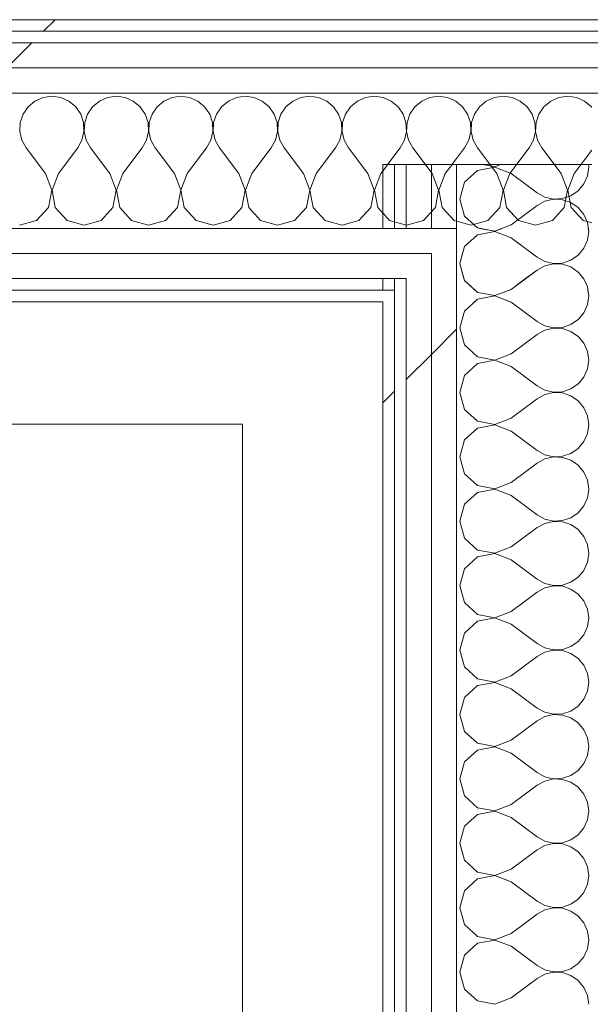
# Model space of a CAD drawing. Header units: millimetres. Extents: x -28277 to 305935, y -19284 to 4746.
# Tile 186 of 256: x 171815 to 172110, y 1600 to 2110. Entities that reach past the tile are written whole.
import ezdxf
from ezdxf.enums import TextEntityAlignment as Align

# ---------------------------------------------------------------- set-up
doc = ezdxf.new("R2010")
doc.units = ezdxf.units.MM
doc.header["$MEASUREMENT"] = 0
doc.linetypes.add('Wipeout_Contour', pattern=[1000, 0, -1000])
doc.layers.add('Nuevo_08_E_Envans secs', color=7, linetype='Continuous')
doc.layers.add('Nuevo_08_E_Envans secs_Pluma_Nº__1', color=7, linetype='Continuous', lineweight=5)
doc.layers.add('Nuevo_09_EI_Mobiliari cuines_Pluma_Nº__1', color=7, linetype='Continuous', lineweight=5)
for name, color, linetype, lineweight, true_color in [('Nuevo_08_E_Envans secs_Pluma_Nº__102', 7, 'Continuous', 5, 0xcccccc), ('Nuevo_08_E_Envans secs_Pluma_Nº__171', 171, 'Continuous', 13, 0xaaaaff), ('Nuevo_08_E_Envans secs_Pluma_Nº__177', 7, 'Continuous', 15, 0xf7e046)]:
    doc.layers.add(name, color=color, linetype=linetype, lineweight=lineweight, true_color=true_color)
doc.styles.add('Estilo_Generado_1', font='arial.ttf')
pattern_1 = [(45, (184431.64, 0), (-367.696, 367.696), [390, -130]), (45, (184431.64, 367.7), (-367.696, 367.696), [390, -130])]

# ---------------------------------------------------------------- blocks, each defined once
blk = doc.blocks.new('*X484', base_point=(184431.64, 0))
at = {"layer": 'Nuevo_08_E_Envans secs_Pluma_Nº__102', "color": 254, "linetype": 'Continuous', "lineweight": 5, "true_color": 0xcccccc}
for p, q in [((172050.45, 1969.55), (172051.69, 1968.43)), ((172051.69, 1968.43), (172060.64, 1966.73)), ((172060.64, 1966.73), (172067.98, 1969.55)), ((172109.14, 1966.67), (172108.74, 1969.55)), ((172051.69, 1964.91), (172050.21, 1963.55)), ((172060.64, 1966.6), (172051.69, 1964.91)), ((172068.56, 1963.55), (172060.64, 1966.6)), ((172108.71, 1963.55), (172109.14, 1966.67))]:
    blk.add_line(p, q, dxfattribs=at)
blk = doc.blocks.new('*X485', base_point=(184431.64, 0))
at = {"layer": 'Nuevo_08_E_Envans secs_Pluma_Nº__102', "color": 254, "linetype": 'Continuous', "lineweight": 5, "true_color": 0xcccccc}
for p, q in [((172044.68, 1975.55), (172044.96, 1974.57)), ((172044.96, 1974.57), (172050.45, 1969.55)), ((172069.14, 1970), (172076.55, 1975.55)), ((172106.65, 1975.43), (172106.55, 1975.55)), ((172108.51, 1971.22), (172106.65, 1975.43)), ((172067.98, 1969.55), (172069.14, 1970)), ((172108.74, 1969.55), (172108.51, 1971.22))]:
    blk.add_line(p, q, dxfattribs=at)
blk = doc.blocks.new('*X486', base_point=(184431.64, 0))
at = {"layer": 'Nuevo_08_E_Envans secs_Pluma_Nº__102', "color": 254, "linetype": 'Continuous', "lineweight": 5, "true_color": 0xcccccc}
for p, q in [((172043.96, 1988.55), (172042.47, 1983.33)), ((172079.96, 1988.55), (172082.47, 1986.67)), ((172099.93, 1985.09), (172103.72, 1987.7)), ((172103.72, 1987.7), (172104.43, 1988.55)), ((172042.47, 1983.33), (172044.68, 1975.55)), ((172082.47, 1986.67), (172086.5, 1984.44)), ((172086.5, 1982.23), (172082.47, 1980)), ((172086.5, 1984.44), (172090.98, 1983.4)), ((172090.98, 1983.27), (172086.5, 1982.23)), ((172090.98, 1983.4), (172095.57, 1983.62)), ((172095.57, 1983.04), (172090.98, 1983.27)), ((172095.57, 1983.62), (172099.93, 1985.09)), ((172099.93, 1981.57), (172095.57, 1983.04)), ((172076.55, 1975.55), (172082.47, 1980)), ((172103.72, 1978.97), (172099.93, 1981.57)), ((172106.55, 1975.55), (172103.72, 1978.97))]:
    blk.add_line(p, q, dxfattribs=at)
blk = doc.blocks.new('*X487', base_point=(184431.64, 0))
at = {"layer": 'Nuevo_08_E_Envans secs_Pluma_Nº__102', "color": 254, "linetype": 'Continuous', "lineweight": 5, "true_color": 0xcccccc}
for p, q in [((172051.69, 1998.24), (172044.96, 1992.1)), ((172060.64, 1999.93), (172051.69, 1998.24)), ((172052.77, 2001.55), (172060.64, 2000.07)), ((172060.64, 2000.07), (172064.51, 2001.55)), ((172069.14, 1996.67), (172060.64, 1999.93)), ((172108.51, 1995.45), (172109.14, 2000)), ((172109.14, 2000), (172108.92, 2001.55)), ((172069.14, 1996.67), (172079.96, 1988.55)), ((172106.65, 1991.24), (172108.51, 1995.45)), ((172044.96, 1992.1), (172043.96, 1988.55)), ((172104.43, 1988.55), (172106.65, 1991.24))]:
    blk.add_line(p, q, dxfattribs=at)
blk = doc.blocks.new('*X488', base_point=(184431.64, 0))
at = {"layer": 'Nuevo_08_E_Envans secs_Pluma_Nº__102', "color": 254, "linetype": 'Continuous', "lineweight": 5, "true_color": 0xcccccc}
for p, q in [((172060.64, 2033.27), (172051.69, 2031.57)), ((172054.53, 2034.55), (172060.64, 2033.4)), ((172060.64, 2033.4), (172063.64, 2034.55)), ((172069.14, 2030), (172060.64, 2033.27)), ((172108.51, 2028.78), (172109.14, 2033.33)), ((172109.14, 2033.33), (172108.97, 2034.55)), ((172051.69, 2031.57), (172044.96, 2025.43)), ((172069.14, 2030), (172082.47, 2020)), ((172106.65, 2024.57), (172108.51, 2028.78)), ((172044.96, 2025.43), (172042.47, 2016.67)), ((172103.72, 2021.03), (172106.65, 2024.57)), ((172082.47, 2020), (172086.5, 2017.77)), ((172095.57, 2016.96), (172099.93, 2018.43)), ((172099.93, 2018.43), (172103.72, 2021.03)), ((172042.47, 2016.67), (172044.96, 2007.9)), ((172069.14, 2003.33), (172082.47, 2013.33)), ((172086.5, 2015.56), (172082.47, 2013.33)), ((172086.5, 2017.77), (172090.98, 2016.73)), ((172090.98, 2016.6), (172086.5, 2015.56)), ((172090.98, 2016.73), (172095.57, 2016.96)), ((172095.57, 2016.38), (172090.98, 2016.6)), ((172099.93, 2014.91), (172095.57, 2016.38)), ((172103.72, 2012.3), (172099.93, 2014.91)), ((172044.96, 2007.9), (172051.69, 2001.76)), ((172106.65, 2008.76), (172103.72, 2012.3)), ((172108.51, 2004.55), (172106.65, 2008.76)), ((172060.64, 2000.07), (172069.14, 2003.33)), ((172109.14, 2000), (172108.51, 2004.55)), ((172051.69, 1998.24), (172044.96, 1992.1)), ((172051.69, 2001.76), (172060.64, 2000.07)), ((172060.64, 1999.93), (172051.69, 1998.24)), ((172069.14, 1996.67), (172060.64, 1999.93)), ((172108.51, 1995.45), (172109.14, 2000)), ((172069.14, 1996.67), (172082.47, 1986.67)), ((172106.65, 1991.24), (172108.51, 1995.45)), ((172044.96, 1992.1), (172042.47, 1983.33)), ((172099.93, 1985.09), (172103.72, 1987.7)), ((172103.72, 1987.7), (172106.65, 1991.24)), ((172042.47, 1983.33), (172044.96, 1974.57)), ((172082.47, 1986.67), (172086.5, 1984.44)), ((172086.5, 1982.23), (172082.47, 1980)), ((172086.5, 1984.44), (172090.98, 1983.4)), ((172090.98, 1983.27), (172086.5, 1982.23)), ((172090.98, 1983.4), (172095.57, 1983.62)), ((172095.57, 1983.04), (172090.98, 1983.27)), ((172095.57, 1983.62), (172099.93, 1985.09)), ((172099.93, 1981.57), (172095.57, 1983.04)), ((172069.14, 1970), (172082.47, 1980)), ((172103.72, 1978.97), (172099.93, 1981.57)), ((172106.65, 1975.43), (172103.72, 1978.97)), ((172044.96, 1974.57), (172051.69, 1968.43)), ((172108.51, 1971.22), (172106.65, 1975.43)), ((172051.69, 1968.43), (172060.64, 1966.73)), ((172060.64, 1966.73), (172069.14, 1970)), ((172109.14, 1966.67), (172108.51, 1971.22)), ((172051.69, 1964.91), (172044.96, 1958.76)), ((172060.64, 1966.6), (172051.69, 1964.91)), ((172069.14, 1963.33), (172060.64, 1966.6)), ((172069.14, 1963.33), (172082.47, 1953.33)), ((172106.65, 1957.9), (172108.51, 1962.11)), ((172108.51, 1962.11), (172109.14, 1966.67)), ((172044.96, 1958.76), (172042.47, 1950)), ((172103.72, 1954.36), (172106.65, 1957.9)), ((172082.47, 1953.33), (172086.5, 1951.11)), ((172095.57, 1950.29), (172099.93, 1951.76)), ((172099.93, 1951.76), (172103.72, 1954.36)), ((172042.47, 1950), (172044.96, 1941.24)), ((172069.14, 1936.67), (172082.47, 1946.67)), ((172086.5, 1948.89), (172082.47, 1946.67)), ((172086.5, 1951.11), (172090.98, 1950.07)), ((172090.98, 1949.93), (172086.5, 1948.89)), ((172090.98, 1950.07), (172095.57, 1950.29)), ((172095.57, 1949.71), (172090.98, 1949.93)), ((172099.93, 1948.24), (172095.57, 1949.71)), ((172103.72, 1945.64), (172099.93, 1948.24)), ((172106.65, 1942.1), (172103.72, 1945.64)), ((172108.51, 1937.89), (172106.65, 1942.1)), ((172044.96, 1941.24), (172051.69, 1935.09)), ((172060.64, 1933.4), (172069.14, 1936.67)), ((172109.14, 1933.33), (172108.51, 1937.89)), ((172051.69, 1931.57), (172044.96, 1925.43)), ((172051.69, 1935.09), (172060.64, 1933.4)), ((172060.64, 1933.27), (172051.69, 1931.57)), ((172069.14, 1930), (172060.64, 1933.27)), ((172108.51, 1928.78), (172109.14, 1933.33)), ((172069.14, 1930), (172082.47, 1920)), ((172106.65, 1924.57), (172108.51, 1928.78)), ((172044.96, 1925.43), (172042.47, 1916.67)), ((172099.93, 1918.43), (172103.72, 1921.03)), ((172103.72, 1921.03), (172106.65, 1924.57)), ((172042.47, 1916.67), (172044.96, 1907.9)), ((172082.47, 1920), (172086.5, 1917.77)), ((172086.5, 1917.77), (172090.98, 1916.73)), ((172090.98, 1916.6), (172086.5, 1915.56)), ((172090.98, 1916.73), (172095.57, 1916.96)), ((172095.57, 1916.38), (172090.98, 1916.6)), ((172095.57, 1916.96), (172099.93, 1918.43)), ((172099.93, 1914.91), (172095.57, 1916.38)), ((172069.14, 1903.33), (172082.47, 1913.33)), ((172086.5, 1915.56), (172082.47, 1913.33)), ((172103.72, 1912.3), (172099.93, 1914.91)), ((172106.65, 1908.76), (172103.72, 1912.3)), ((172044.96, 1907.9), (172051.69, 1901.76)), ((172108.51, 1904.55), (172106.65, 1908.76)), ((172051.69, 1901.76), (172060.64, 1900.07)), ((172060.64, 1900.07), (172069.14, 1903.33)), ((172109.14, 1900), (172108.51, 1904.55)), ((172051.69, 1898.24), (172044.96, 1892.1)), ((172060.64, 1899.93), (172051.69, 1898.24)), ((172069.14, 1896.67), (172060.64, 1899.93)), ((172069.14, 1896.67), (172082.47, 1886.67)), ((172108.51, 1895.45), (172109.14, 1900)), ((172044.96, 1892.1), (172042.47, 1883.33)), ((172103.72, 1887.7), (172106.65, 1891.24)), ((172106.65, 1891.24), (172108.51, 1895.45)), ((172082.47, 1886.67), (172086.5, 1884.44)), ((172099.93, 1885.09), (172103.72, 1887.7)), ((172042.47, 1883.33), (172044.96, 1874.57)), ((172086.5, 1882.23), (172082.47, 1880)), ((172086.5, 1884.44), (172090.98, 1883.4)), ((172090.98, 1883.27), (172086.5, 1882.23)), ((172090.98, 1883.4), (172095.57, 1883.62)), ((172095.57, 1883.04), (172090.98, 1883.27)), ((172095.57, 1883.62), (172099.93, 1885.09)), ((172099.93, 1881.57), (172095.57, 1883.04)), ((172103.72, 1878.97), (172099.93, 1881.57)), ((172069.14, 1870), (172082.47, 1880)), ((172106.65, 1875.43), (172103.72, 1878.97)), ((172108.51, 1871.22), (172106.65, 1875.43)), ((172044.96, 1874.57), (172051.69, 1868.43)), ((172109.14, 1866.67), (172108.51, 1871.22)), ((172051.69, 1868.43), (172060.64, 1866.73)), ((172060.64, 1866.6), (172051.69, 1864.91)), ((172060.64, 1866.73), (172069.14, 1870)), ((172069.14, 1863.33), (172060.64, 1866.6)), ((172108.51, 1862.11), (172109.14, 1866.67)), ((172051.69, 1864.91), (172044.96, 1858.76)), ((172069.14, 1863.33), (172082.47, 1853.33)), ((172106.65, 1857.9), (172108.51, 1862.11)), ((172044.96, 1858.76), (172042.47, 1850)), ((172103.72, 1854.36), (172106.65, 1857.9)), ((172042.47, 1850), (172044.96, 1841.24)), ((172082.47, 1853.33), (172086.5, 1851.11)), ((172086.5, 1851.11), (172090.98, 1850.07)), ((172090.98, 1849.93), (172086.5, 1848.89)), ((172090.98, 1850.07), (172095.57, 1850.29)), ((172095.57, 1849.71), (172090.98, 1849.93)), ((172095.57, 1850.29), (172099.93, 1851.76)), ((172099.93, 1848.24), (172095.57, 1849.71)), ((172099.93, 1851.76), (172103.72, 1854.36)), ((172069.14, 1836.67), (172082.47, 1846.67)), ((172086.5, 1848.89), (172082.47, 1846.67)), ((172103.72, 1845.64), (172099.93, 1848.24)), ((172106.65, 1842.1), (172103.72, 1845.64)), ((172044.96, 1841.24), (172051.69, 1835.09)), ((172108.51, 1837.89), (172106.65, 1842.1)), ((172051.69, 1835.09), (172060.64, 1833.4)), ((172060.64, 1833.4), (172069.14, 1836.67)), ((172109.14, 1833.33), (172108.51, 1837.89)), ((172051.69, 1831.57), (172044.96, 1825.43)), ((172060.64, 1833.27), (172051.69, 1831.57)), ((172069.14, 1830), (172060.64, 1833.27)), ((172069.14, 1830), (172082.47, 1820)), ((172108.51, 1828.78), (172109.14, 1833.33)), ((172044.96, 1825.43), (172042.47, 1816.67)), ((172103.72, 1821.03), (172106.65, 1824.57)), ((172106.65, 1824.57), (172108.51, 1828.78)), ((172082.47, 1820), (172086.5, 1817.77)), ((172099.93, 1818.43), (172103.72, 1821.03)), ((172042.47, 1816.67), (172044.96, 1807.9)), ((172086.5, 1815.56), (172082.47, 1813.33)), ((172086.5, 1817.77), (172090.98, 1816.73)), ((172090.98, 1816.6), (172086.5, 1815.56)), ((172090.98, 1816.73), (172095.57, 1816.96)), ((172095.57, 1816.38), (172090.98, 1816.6)), ((172095.57, 1816.96), (172099.93, 1818.43)), ((172099.93, 1814.91), (172095.57, 1816.38)), ((172103.72, 1812.3), (172099.93, 1814.91)), ((172069.14, 1803.33), (172082.47, 1813.33)), ((172106.65, 1808.76), (172103.72, 1812.3)), ((172044.96, 1807.9), (172051.69, 1801.76)), ((172108.51, 1804.55), (172106.65, 1808.76)), ((172109.14, 1800), (172108.51, 1804.55)), ((172051.69, 1801.76), (172060.64, 1800.07)), ((172060.64, 1799.93), (172051.69, 1798.24)), ((172060.64, 1800.07), (172069.14, 1803.33)), ((172069.14, 1796.67), (172060.64, 1799.93)), ((172108.51, 1795.45), (172109.14, 1800)), ((172051.69, 1798.24), (172044.96, 1792.1)), ((172069.14, 1796.67), (172082.47, 1786.67)), ((172106.65, 1791.24), (172108.51, 1795.45)), ((172044.96, 1792.1), (172042.47, 1783.33)), ((172103.72, 1787.7), (172106.65, 1791.24)), ((172082.47, 1786.67), (172086.5, 1784.44)), ((172086.5, 1784.44), (172090.98, 1783.4)), ((172090.98, 1783.4), (172095.57, 1783.62)), ((172095.57, 1783.62), (172099.93, 1785.09)), ((172099.93, 1785.09), (172103.72, 1787.7)), ((172042.47, 1783.33), (172044.96, 1774.57)), ((172069.14, 1770), (172082.47, 1780)), ((172086.5, 1782.23), (172082.47, 1780)), ((172090.98, 1783.27), (172086.5, 1782.23)), ((172095.57, 1783.04), (172090.98, 1783.27)), ((172099.93, 1781.57), (172095.57, 1783.04)), ((172103.72, 1778.97), (172099.93, 1781.57)), ((172106.65, 1775.43), (172103.72, 1778.97)), ((172044.96, 1774.57), (172051.69, 1768.43)), ((172108.51, 1771.22), (172106.65, 1775.43)), ((172051.69, 1768.43), (172060.64, 1766.73)), ((172060.64, 1766.73), (172069.14, 1770)), ((172109.14, 1766.67), (172108.51, 1771.22)), ((172051.69, 1764.91), (172044.96, 1758.76)), ((172060.64, 1766.6), (172051.69, 1764.91)), ((172069.14, 1763.33), (172060.64, 1766.6)), ((172069.14, 1763.33), (172082.47, 1753.33)), ((172108.51, 1762.11), (172109.14, 1766.67)), ((172044.96, 1758.76), (172042.47, 1750)), ((172106.65, 1757.9), (172108.51, 1762.11)), ((172082.47, 1753.33), (172086.5, 1751.11)), ((172099.93, 1751.76), (172103.72, 1754.36)), ((172103.72, 1754.36), (172106.65, 1757.9)), ((172042.47, 1750), (172044.96, 1741.24)), ((172086.5, 1748.89), (172082.47, 1746.67)), ((172086.5, 1751.11), (172090.98, 1750.07)), ((172090.98, 1749.93), (172086.5, 1748.89)), ((172090.98, 1750.07), (172095.57, 1750.29)), ((172095.57, 1749.71), (172090.98, 1749.93)), ((172095.57, 1750.29), (172099.93, 1751.76)), ((172099.93, 1748.24), (172095.57, 1749.71)), ((172103.72, 1745.64), (172099.93, 1748.24)), ((172069.14, 1736.67), (172082.47, 1746.67)), ((172106.65, 1742.1), (172103.72, 1745.64)), ((172044.96, 1741.24), (172051.69, 1735.09)), ((172108.51, 1737.89), (172106.65, 1742.1)), ((172109.14, 1733.33), (172108.51, 1737.89)), ((172051.69, 1735.09), (172060.64, 1733.4)), ((172060.64, 1733.27), (172051.69, 1731.57)), ((172060.64, 1733.4), (172069.14, 1736.67)), ((172069.14, 1730), (172060.64, 1733.27)), ((172108.51, 1728.78), (172109.14, 1733.33)), ((172051.69, 1731.57), (172044.96, 1725.43)), ((172069.14, 1730), (172082.47, 1720)), ((172106.65, 1724.57), (172108.51, 1728.78)), ((172044.96, 1725.43), (172042.47, 1716.67)), ((172103.72, 1721.03), (172106.65, 1724.57)), ((172082.47, 1720), (172086.5, 1717.77)), ((172086.5, 1717.77), (172090.98, 1716.73)), ((172095.57, 1716.96), (172099.93, 1718.43)), ((172099.93, 1718.43), (172103.72, 1721.03)), ((172042.47, 1716.67), (172044.96, 1707.9)), ((172069.14, 1703.33), (172082.47, 1713.33)), ((172086.5, 1715.56), (172082.47, 1713.33)), ((172090.98, 1716.6), (172086.5, 1715.56)), ((172090.98, 1716.73), (172095.57, 1716.96)), ((172095.57, 1716.38), (172090.98, 1716.6)), ((172099.93, 1714.91), (172095.57, 1716.38)), ((172103.72, 1712.3), (172099.93, 1714.91)), ((172106.65, 1708.76), (172103.72, 1712.3)), ((172044.96, 1707.9), (172051.69, 1701.76)), ((172108.51, 1704.55), (172106.65, 1708.76)), ((172060.64, 1700.07), (172069.14, 1703.33)), ((172109.14, 1700), (172108.51, 1704.55)), ((172051.69, 1698.24), (172044.96, 1692.1)), ((172051.69, 1701.76), (172060.64, 1700.07)), ((172060.64, 1699.93), (172051.69, 1698.24)), ((172069.14, 1696.67), (172060.64, 1699.93)), ((172108.51, 1695.45), (172109.14, 1700)), ((172044.96, 1692.1), (172042.47, 1683.33)), ((172069.14, 1696.67), (172082.47, 1686.67)), ((172106.65, 1691.24), (172108.51, 1695.45)), ((172082.47, 1686.67), (172086.5, 1684.44)), ((172099.93, 1685.09), (172103.72, 1687.7)), ((172103.72, 1687.7), (172106.65, 1691.24)), ((172042.47, 1683.33), (172044.96, 1674.57)), ((172086.5, 1682.23), (172082.47, 1680)), ((172086.5, 1684.44), (172090.98, 1683.4)), ((172090.98, 1683.27), (172086.5, 1682.23)), ((172090.98, 1683.4), (172095.57, 1683.62)), ((172095.57, 1683.04), (172090.98, 1683.27)), ((172095.57, 1683.62), (172099.93, 1685.09)), ((172099.93, 1681.57), (172095.57, 1683.04)), ((172103.72, 1678.97), (172099.93, 1681.57)), ((172069.14, 1670), (172082.47, 1680)), ((172106.65, 1675.43), (172103.72, 1678.97)), ((172044.96, 1674.57), (172051.69, 1668.43)), ((172108.51, 1671.22), (172106.65, 1675.43)), ((172051.69, 1668.43), (172060.64, 1666.73)), ((172060.64, 1666.6), (172051.69, 1664.91)), ((172060.64, 1666.73), (172069.14, 1670)), ((172069.14, 1663.33), (172060.64, 1666.6)), ((172109.14, 1666.67), (172108.51, 1671.22)), ((172108.51, 1662.11), (172109.14, 1666.67)), ((172051.69, 1664.91), (172044.96, 1658.76)), ((172069.14, 1663.33), (172082.47, 1653.33)), ((172106.65, 1657.9), (172108.51, 1662.11)), ((172044.96, 1658.76), (172042.47, 1650)), ((172103.72, 1654.36), (172106.65, 1657.9)), ((172082.47, 1653.33), (172086.5, 1651.11)), ((172086.5, 1651.11), (172090.98, 1650.07)), ((172095.57, 1650.29), (172099.93, 1651.76)), ((172099.93, 1651.76), (172103.72, 1654.36)), ((172042.47, 1650), (172044.96, 1641.24)), ((172069.14, 1636.67), (172082.47, 1646.67)), ((172086.5, 1648.89), (172082.47, 1646.67)), ((172090.98, 1649.93), (172086.5, 1648.89)), ((172090.98, 1650.07), (172095.57, 1650.29)), ((172095.57, 1649.71), (172090.98, 1649.93)), ((172099.93, 1648.24), (172095.57, 1649.71)), ((172103.72, 1645.64), (172099.93, 1648.24)), ((172044.96, 1641.24), (172051.69, 1635.09)), ((172106.65, 1642.1), (172103.72, 1645.64)), ((172108.51, 1637.89), (172106.65, 1642.1)), ((172060.64, 1633.4), (172069.14, 1636.67)), ((172109.14, 1633.33), (172108.51, 1637.89)), ((172051.69, 1631.57), (172044.96, 1625.43)), ((172051.69, 1635.09), (172060.64, 1633.4)), ((172060.64, 1633.27), (172051.69, 1631.57)), ((172069.14, 1630), (172060.64, 1633.27)), ((172108.51, 1628.78), (172109.14, 1633.33)), ((172069.14, 1630), (172082.47, 1620)), ((172106.65, 1624.57), (172108.51, 1628.78)), ((172044.96, 1625.43), (172042.47, 1616.67)), ((172099.93, 1618.43), (172103.72, 1621.03)), ((172103.72, 1621.03), (172106.65, 1624.57)), ((172042.47, 1616.67), (172044.96, 1607.9)), ((172082.47, 1620), (172086.5, 1617.77)), ((172086.5, 1615.56), (172082.47, 1613.33)), ((172086.5, 1617.77), (172090.98, 1616.73)), ((172090.98, 1616.6), (172086.5, 1615.56)), ((172090.98, 1616.73), (172095.57, 1616.96)), ((172095.57, 1616.38), (172090.98, 1616.6)), ((172095.57, 1616.96), (172099.93, 1618.43)), ((172099.93, 1614.91), (172095.57, 1616.38)), ((172069.14, 1603.33), (172082.47, 1613.33)), ((172103.72, 1612.3), (172099.93, 1614.91)), ((172106.65, 1608.76), (172103.72, 1612.3)), ((172044.96, 1607.9), (172051.69, 1601.76)), ((172108.51, 1604.55), (172106.65, 1608.76)), ((172051.69, 1601.76), (172060.64, 1600.07)), ((172060.64, 1600.07), (172069.14, 1603.33)), ((172109.14, 1600), (172108.51, 1604.55))]:
    blk.add_line(p, q, dxfattribs=at)
blk = doc.blocks.new('Muro_143_7', base_point=(172002.81, -1061.81))
at = {"layer": 'Nuevo_08_E_Envans secs', "color": 7, "lineweight": 20}
for name in ['*X487', '*X485', '*X484']:
    blk.add_blockref(name, (184431.64, 0), dxfattribs=at)
at = {"color": 254, "linetype": 'Wipeout_Contour', "lineweight": 0, "ltscale": 688053.07258}
blk.add_wipeout([(172002.81, 2034.55), (172002.81, -996.81), (172008.81, -996.81), (172008.81, 2034.55)], dxfattribs=at).dxf.layer = 'Nuevo_08_E_Envans secs'
at = {"color": 254, "linetype": 'Wipeout_Contour', "lineweight": 0, "ltscale": 688130.193421}
blk.add_wipeout([(172027.81, 1969.55), (172014.81, 1969.55), (172014.81, 1963.55), (172027.81, 1963.55)], dxfattribs=at).dxf.layer = 'Nuevo_08_E_Envans secs'
at = {"layer": 'Nuevo_08_E_Envans secs_Pluma_Nº__171', "linetype": 'Continuous', "lineweight": 13, "true_color": 0xaaaaff}
h = blk.add_hatch(dxfattribs=at)
h.set_pattern_fill('Panellat_HPL_0007', color=161, style=0, pattern_type=2)
h.set_pattern_definition(pattern_1)
h.paths.add_polyline_path([(172002.81, 2034.55), (172002.81, -996.81), (172008.81, -996.81), (172008.81, 2034.55)])
at = {"layer": 'Nuevo_08_E_Envans secs_Pluma_Nº__177', "linetype": 'Continuous', "lineweight": 15, "true_color": 0xf7e046}
h = blk.add_hatch(dxfattribs=at)
h.set_pattern_fill('Panellat_HPL_0007', color=53, style=0, pattern_type=2)
h.set_pattern_definition(pattern_1)
h.paths.add_polyline_path([(172027.81, 1969.55), (172014.81, 1969.55), (172014.81, 1963.55), (172027.81, 1963.55)])
at = {"layer": 'Nuevo_08_E_Envans secs_Pluma_Nº__1', "color": 7, "linetype": 'Continuous', "lineweight": 5}
for p, q in [((172008.81, 2034.55), (172008.81, -996.81)), ((172008.81, 1969.55), (172008.81, 1963.55))]:
    blk.add_line(p, q, dxfattribs=at)
at = {"layer": 'Nuevo_08_E_Envans secs_Pluma_Nº__1', "color": 7, "linetype": 'Continuous', "lineweight": 5, "flags": 128}
for points in [[(172002.81, 2034.55), (172008.81, 2034.55)], [(172002.81, 2034.55), (172002.81, -996.81)]]:
    blk.add_lwpolyline(points, dxfattribs=at)
at = {"color": 254, "linetype": 'Wipeout_Contour', "lineweight": 0, "ltscale": 688182.190024}
blk.add_wipeout([(172040.81, 1969.55), (172027.81, 1969.55), (172027.81, 1963.55), (172040.81, 1963.55)], dxfattribs=at).dxf.layer = 'Nuevo_08_E_Envans secs'
at = {"layer": 'Nuevo_08_E_Envans secs_Pluma_Nº__177', "linetype": 'Continuous', "lineweight": 15, "true_color": 0xf7e046}
h = blk.add_hatch(dxfattribs=at)
h.set_pattern_fill('Panellat_HPL_0007', color=53, style=0, pattern_type=2)
h.set_pattern_definition(pattern_1)
h.paths.add_polyline_path([(172040.81, 1969.55), (172027.81, 1969.55), (172027.81, 1963.55), (172040.81, 1963.55)])
at = {"color": 254, "linetype": 'Wipeout_Contour', "lineweight": 0, "ltscale": 688130.468191}
blk.add_wipeout([(172027.81, 1975.55), (172014.81, 1975.55), (172014.81, 1969.55), (172027.81, 1969.55)], dxfattribs=at).dxf.layer = 'Nuevo_08_E_Envans secs'
at = {"layer": 'Nuevo_08_E_Envans secs_Pluma_Nº__177', "linetype": 'Continuous', "lineweight": 15, "true_color": 0xf7e046}
h = blk.add_hatch(dxfattribs=at)
h.set_pattern_fill('Panellat_HPL_0007', color=53, style=0, pattern_type=2)
h.set_pattern_definition(pattern_1)
h.paths.add_polyline_path([(172027.81, 1975.55), (172014.81, 1975.55), (172014.81, 1969.55), (172027.81, 1969.55)])
at = {"color": 254, "linetype": 'Wipeout_Contour', "lineweight": 0, "ltscale": 688182.464773}
blk.add_wipeout([(172040.81, 1975.55), (172027.81, 1975.55), (172027.81, 1969.55), (172040.81, 1969.55)], dxfattribs=at).dxf.layer = 'Nuevo_08_E_Envans secs'
at = {"layer": 'Nuevo_08_E_Envans secs_Pluma_Nº__177', "linetype": 'Continuous', "lineweight": 15, "true_color": 0xf7e046}
h = blk.add_hatch(dxfattribs=at)
h.set_pattern_fill('Panellat_HPL_0007', color=53, style=0, pattern_type=2)
h.set_pattern_definition(pattern_1)
h.paths.add_polyline_path([(172040.81, 1975.55), (172027.81, 1975.55), (172027.81, 1969.55), (172040.81, 1969.55)])
at = {"color": 254, "linetype": 'Wipeout_Contour', "lineweight": 0, "ltscale": 688182.901889}
blk.add_wipeout([(172040.81, 1988.55), (172027.81, 1988.55), (172027.81, 1975.55), (172040.81, 1975.55)], dxfattribs=at).dxf.layer = 'Nuevo_08_E_Envans secs'
at = {"layer": 'Nuevo_08_E_Envans secs_Pluma_Nº__177', "linetype": 'Continuous', "lineweight": 15, "true_color": 0xf7e046}
h = blk.add_hatch(dxfattribs=at)
h.set_pattern_fill('Panellat_HPL_0007', color=53, style=0, pattern_type=2)
h.set_pattern_definition(pattern_1)
h.paths.add_polyline_path([(172040.81, 1988.55), (172027.81, 1988.55), (172027.81, 1975.55), (172040.81, 1975.55)])
at = {"layer": 'Nuevo_08_E_Envans secs', "color": 7, "lineweight": 20}
blk.add_blockref('*X486', (184431.64, 0), dxfattribs=at)
at = {"color": 254, "linetype": 'Wipeout_Contour', "lineweight": 0, "ltscale": 688115.069892}
blk.add_wipeout([(172014.81, 2034.55), (172014.81, -996.81), (172027.81, -996.81), (172027.81, 2034.55)], dxfattribs=at).dxf.layer = 'Nuevo_08_E_Envans secs'
at = {"layer": 'Nuevo_08_E_Envans secs_Pluma_Nº__177', "linetype": 'Continuous', "lineweight": 15, "true_color": 0xf7e046}
h = blk.add_hatch(dxfattribs=at)
h.set_pattern_fill('Panellat_HPL_0007', color=53, style=0, pattern_type=2)
h.set_pattern_definition(pattern_1)
h.paths.add_polyline_path([(172014.81, 2034.55), (172014.81, -996.81), (172027.81, -996.81), (172027.81, 2034.55)])
at = {"layer": 'Nuevo_08_E_Envans secs_Pluma_Nº__1', "color": 7, "linetype": 'Continuous', "lineweight": 5}
for p, q in [((172014.81, 2034.55), (172014.81, -996.81)), ((172014.81, 1975.55), (172014.81, 1969.55)), ((172014.81, 1969.55), (172014.81, 1963.55))]:
    blk.add_line(p, q, dxfattribs=at)
at = {"layer": 'Nuevo_08_E_Envans secs_Pluma_Nº__1', "color": 7, "linetype": 'Continuous', "lineweight": 5, "flags": 128}
blk.add_lwpolyline([(172008.81, 2034.55), (172014.81, 2034.55)], dxfattribs=at)
at = {"color": 254, "linetype": 'Wipeout_Contour', "lineweight": 0, "ltscale": 688167.067637}
blk.add_wipeout([(172027.81, 2034.55), (172027.81, -996.81), (172040.81, -996.81), (172040.81, 2034.55)], dxfattribs=at).dxf.layer = 'Nuevo_08_E_Envans secs'
at = {"layer": 'Nuevo_08_E_Envans secs_Pluma_Nº__177', "linetype": 'Continuous', "lineweight": 15, "true_color": 0xf7e046}
h = blk.add_hatch(dxfattribs=at)
h.set_pattern_fill('Panellat_HPL_0007', color=53, style=0, pattern_type=2)
h.set_pattern_definition(pattern_1)
h.paths.add_polyline_path([(172027.81, 2034.55), (172027.81, -996.81), (172040.81, -996.81), (172040.81, 2034.55)])
at = {"layer": 'Nuevo_08_E_Envans secs_Pluma_Nº__1', "color": 7, "linetype": 'Continuous', "lineweight": 5}
for p, q in [((172027.81, 2034.55), (172027.81, -996.81)), ((172040.81, 2034.55), (172040.81, -996.81)), ((172040.81, 2001.55), (172040.81, 1988.55)), ((172027.81, 1988.55), (172027.81, 1975.55)), ((172040.81, 1988.55), (172040.81, 1975.55)), ((172027.81, 1975.55), (172027.81, 1969.55)), ((172040.81, 1975.55), (172040.81, 1969.55)), ((172027.81, 1969.55), (172027.81, 1963.55)), ((172040.81, 1969.55), (172040.81, 1963.55))]:
    blk.add_line(p, q, dxfattribs=at)
at = {"layer": 'Nuevo_08_E_Envans secs_Pluma_Nº__1', "color": 7, "linetype": 'Continuous', "lineweight": 5, "flags": 128}
for points in [[(172014.81, 2034.55), (172027.81, 2034.55)], [(172027.81, 2034.55), (172040.81, 2034.55)], [(172040.81, 2034.55), (172110.81, 2034.55)]]:
    blk.add_lwpolyline(points, dxfattribs=at)
at = {"layer": 'Nuevo_08_E_Envans secs', "color": 7, "lineweight": 20}
blk.add_blockref('*X488', (184431.64, 0), dxfattribs=at)
blk = doc.blocks.new('*X609', base_point=(184431.64, 0))
at = {"layer": 'Nuevo_08_E_Envans secs_Pluma_Nº__102', "color": 254, "linetype": 'Continuous', "lineweight": 5, "true_color": 0xcccccc}
for p, q in [((171827.09, 2069.25), (171822.88, 2067.4)), ((171831.64, 2069.89), (171827.09, 2069.25)), ((171836.2, 2069.25), (171831.64, 2069.89)), ((171840.41, 2067.4), (171836.2, 2069.25)), ((171860.42, 2069.25), (171856.21, 2067.4)), ((171864.98, 2069.89), (171860.42, 2069.25)), ((171869.53, 2069.25), (171864.98, 2069.89)), ((171873.74, 2067.4), (171869.53, 2069.25)), ((171893.76, 2069.25), (171889.55, 2067.4)), ((171898.31, 2069.89), (171893.76, 2069.25)), ((171902.86, 2069.25), (171898.31, 2069.89)), ((171907.07, 2067.4), (171902.86, 2069.25)), ((171927.09, 2069.25), (171922.88, 2067.4)), ((171931.64, 2069.89), (171927.09, 2069.25)), ((171936.2, 2069.25), (171931.64, 2069.89)), ((171940.41, 2067.4), (171936.2, 2069.25)), ((171960.42, 2069.25), (171956.21, 2067.4)), ((171964.98, 2069.89), (171960.42, 2069.25)), ((171969.53, 2069.25), (171964.98, 2069.89)), ((171973.74, 2067.4), (171969.53, 2069.25)), ((171993.76, 2069.25), (171989.55, 2067.4)), ((171998.31, 2069.89), (171993.76, 2069.25)), ((172002.86, 2069.25), (171998.31, 2069.89)), ((172007.07, 2067.4), (172002.86, 2069.25)), ((172027.09, 2069.25), (172022.88, 2067.4)), ((172031.64, 2069.89), (172027.09, 2069.25)), ((172036.2, 2069.25), (172031.64, 2069.89)), ((172040.41, 2067.4), (172036.2, 2069.25)), ((171819.34, 2064.47), (171816.74, 2060.68)), ((171822.88, 2067.4), (171819.34, 2064.47)), ((171843.95, 2064.47), (171840.41, 2067.4)), ((171846.55, 2060.68), (171843.95, 2064.47)), ((171852.67, 2064.47), (171850.07, 2060.68)), ((171856.21, 2067.4), (171852.67, 2064.47)), ((171877.28, 2064.47), (171873.74, 2067.4)), ((171879.88, 2060.68), (171877.28, 2064.47)), ((171886.01, 2064.47), (171883.4, 2060.68)), ((171889.55, 2067.4), (171886.01, 2064.47)), ((171910.61, 2064.47), (171907.07, 2067.4)), ((171913.22, 2060.68), (171910.61, 2064.47)), ((171919.34, 2064.47), (171916.74, 2060.68)), ((171922.88, 2067.4), (171919.34, 2064.47)), ((171943.95, 2064.47), (171940.41, 2067.4)), ((171946.55, 2060.68), (171943.95, 2064.47)), ((171952.67, 2064.47), (171950.07, 2060.68)), ((171956.21, 2067.4), (171952.67, 2064.47)), ((171977.28, 2064.47), (171973.74, 2067.4)), ((171979.88, 2060.68), (171977.28, 2064.47)), ((171986.01, 2064.47), (171983.4, 2060.68)), ((171989.55, 2067.4), (171986.01, 2064.47)), ((172010.61, 2064.47), (172007.07, 2067.4)), ((172013.22, 2060.68), (172010.61, 2064.47)), ((172019.34, 2064.47), (172016.74, 2060.68)), ((172022.88, 2067.4), (172019.34, 2064.47)), ((172040.81, 2067.07), (172040.41, 2067.4)), ((171816.74, 2060.68), (171815.27, 2056.32)), ((171848.02, 2056.32), (171846.55, 2060.68)), ((171850.07, 2060.68), (171848.6, 2056.32)), ((171881.35, 2056.32), (171879.88, 2060.68)), ((171883.4, 2060.68), (171881.93, 2056.32)), ((171914.69, 2056.32), (171913.22, 2060.68)), ((171916.74, 2060.68), (171915.27, 2056.32)), ((171948.02, 2056.32), (171946.55, 2060.68)), ((171950.07, 2060.68), (171948.6, 2056.32)), ((171981.35, 2056.32), (171979.88, 2060.68)), ((171983.4, 2060.68), (171981.93, 2056.32)), ((172014.69, 2056.32), (172013.22, 2060.68)), ((172016.74, 2060.68), (172015.27, 2056.32)), ((171815.27, 2056.32), (171815.04, 2051.72)), ((171848.24, 2051.72), (171848.02, 2056.32)), ((171848.6, 2056.32), (171848.38, 2051.72)), ((171881.58, 2051.72), (171881.35, 2056.32)), ((171881.93, 2056.32), (171881.71, 2051.72)), ((171914.91, 2051.72), (171914.69, 2056.32)), ((171915.27, 2056.32), (171915.04, 2051.72)), ((171948.24, 2051.72), (171948.02, 2056.32)), ((171948.6, 2056.32), (171948.38, 2051.72)), ((171981.58, 2051.72), (171981.35, 2056.32)), ((171981.93, 2056.32), (171981.71, 2051.72)), ((172014.91, 2051.72), (172014.69, 2056.32)), ((172015.27, 2056.32), (172015.04, 2051.72)), ((171815.04, 2051.72), (171816.08, 2047.25)), ((171847.2, 2047.25), (171848.24, 2051.72)), ((171848.38, 2051.72), (171849.42, 2047.25)), ((171880.54, 2047.25), (171881.58, 2051.72)), ((171881.71, 2051.72), (171882.75, 2047.25)), ((171913.87, 2047.25), (171914.91, 2051.72)), ((171915.04, 2051.72), (171916.08, 2047.25)), ((171947.2, 2047.25), (171948.24, 2051.72)), ((171948.38, 2051.72), (171949.42, 2047.25)), ((171980.54, 2047.25), (171981.58, 2051.72)), ((171981.71, 2051.72), (171982.75, 2047.25)), ((172013.87, 2047.25), (172014.91, 2051.72)), ((172015.04, 2051.72), (172016.08, 2047.25)), ((171816.08, 2047.25), (171818.31, 2043.22)), ((171844.98, 2043.22), (171847.2, 2047.25)), ((171849.42, 2047.25), (171851.64, 2043.22)), ((171878.31, 2043.22), (171880.54, 2047.25)), ((171882.75, 2047.25), (171884.98, 2043.22)), ((171911.64, 2043.22), (171913.87, 2047.25)), ((171916.08, 2047.25), (171918.31, 2043.22)), ((171944.98, 2043.22), (171947.2, 2047.25)), ((171949.42, 2047.25), (171951.64, 2043.22)), ((171978.31, 2043.22), (171980.54, 2047.25)), ((171982.75, 2047.25), (171984.98, 2043.22)), ((172011.64, 2043.22), (172013.87, 2047.25)), ((172016.08, 2047.25), (172018.31, 2043.22)), ((171828.31, 2029.89), (171818.31, 2043.22)), ((171834.98, 2029.89), (171844.98, 2043.22)), ((171861.64, 2029.89), (171851.64, 2043.22)), ((171868.31, 2029.89), (171878.31, 2043.22)), ((171894.98, 2029.89), (171884.98, 2043.22)), ((171901.64, 2029.89), (171911.64, 2043.22)), ((171928.31, 2029.89), (171918.31, 2043.22)), ((171934.98, 2029.89), (171944.98, 2043.22)), ((171961.64, 2029.89), (171951.64, 2043.22)), ((171968.31, 2029.89), (171978.31, 2043.22)), ((171994.98, 2029.89), (171984.98, 2043.22)), ((172001.64, 2029.89), (172011.64, 2043.22)), ((172028.31, 2029.89), (172018.31, 2043.22)), ((172034.98, 2029.89), (172040.81, 2037.66)), ((171831.58, 2021.38), (171828.31, 2029.89)), ((171834.98, 2029.89), (171831.71, 2021.38)), ((171864.91, 2021.38), (171861.64, 2029.89)), ((171868.31, 2029.89), (171865.04, 2021.38)), ((171898.24, 2021.38), (171894.98, 2029.89)), ((171901.64, 2029.89), (171898.38, 2021.38)), ((171931.58, 2021.38), (171928.31, 2029.89)), ((171934.98, 2029.89), (171931.71, 2021.38)), ((171964.91, 2021.38), (171961.64, 2029.89)), ((171968.31, 2029.89), (171965.04, 2021.38)), ((171998.24, 2021.38), (171994.98, 2029.89)), ((172001.64, 2029.89), (171998.38, 2021.38)), ((172031.58, 2021.38), (172028.31, 2029.89)), ((172034.98, 2029.89), (172031.71, 2021.38)), ((171829.88, 2012.43), (171831.58, 2021.38)), ((171831.71, 2021.38), (171833.4, 2012.43)), ((171863.22, 2012.43), (171864.91, 2021.38)), ((171865.04, 2021.38), (171866.74, 2012.43)), ((171896.55, 2012.43), (171898.24, 2021.38)), ((171898.38, 2021.38), (171900.07, 2012.43)), ((171929.88, 2012.43), (171931.58, 2021.38)), ((171931.71, 2021.38), (171933.4, 2012.43)), ((171963.22, 2012.43), (171964.91, 2021.38)), ((171965.04, 2021.38), (171966.74, 2012.43)), ((171996.55, 2012.43), (171998.24, 2021.38)), ((171998.38, 2021.38), (172000.07, 2012.43)), ((172029.88, 2012.43), (172031.58, 2021.38)), ((172031.71, 2021.38), (172033.4, 2012.43)), ((171823.74, 2005.71), (171829.88, 2012.43)), ((171833.4, 2012.43), (171839.55, 2005.71)), ((171857.07, 2005.71), (171863.22, 2012.43)), ((171866.74, 2012.43), (171872.88, 2005.71)), ((171890.41, 2005.71), (171896.55, 2012.43)), ((171900.07, 2012.43), (171906.21, 2005.71)), ((171923.74, 2005.71), (171929.88, 2012.43)), ((171933.4, 2012.43), (171939.55, 2005.71)), ((171957.07, 2005.71), (171963.22, 2012.43)), ((171966.74, 2012.43), (171972.88, 2005.71)), ((171990.41, 2005.71), (171996.55, 2012.43)), ((172000.07, 2012.43), (172006.21, 2005.71)), ((172023.74, 2005.71), (172029.88, 2012.43)), ((172033.4, 2012.43), (172039.55, 2005.71)), ((171814.98, 2003.22), (171823.74, 2005.71)), ((171839.55, 2005.71), (171848.31, 2003.22)), ((171848.31, 2003.22), (171857.07, 2005.71)), ((171872.88, 2005.71), (171881.64, 2003.22)), ((171881.64, 2003.22), (171890.41, 2005.71)), ((171906.21, 2005.71), (171914.98, 2003.22)), ((171914.98, 2003.22), (171923.74, 2005.71)), ((171939.55, 2005.71), (171948.31, 2003.22)), ((171948.31, 2003.22), (171957.07, 2005.71)), ((171972.88, 2005.71), (171981.64, 2003.22)), ((171981.64, 2003.22), (171990.41, 2005.71)), ((172006.21, 2005.71), (172014.98, 2003.22)), ((172014.98, 2003.22), (172023.74, 2005.71)), ((172039.55, 2005.71), (172040.81, 2005.35))]:
    blk.add_line(p, q, dxfattribs=at)
blk = doc.blocks.new('*X610', base_point=(184431.64, 0))
at = {"layer": 'Nuevo_08_E_Envans secs_Pluma_Nº__102', "color": 254, "linetype": 'Continuous', "lineweight": 5, "true_color": 0xcccccc}
for p, q in [((172060.42, 2069.25), (172056.21, 2067.4)), ((172064.98, 2069.89), (172060.42, 2069.25)), ((172069.53, 2069.25), (172064.98, 2069.89)), ((172073.74, 2067.4), (172069.53, 2069.25)), ((172093.76, 2069.25), (172089.55, 2067.4)), ((172098.31, 2069.89), (172093.76, 2069.25)), ((172102.86, 2069.25), (172098.31, 2069.89)), ((172107.07, 2067.4), (172102.86, 2069.25)), ((172043.95, 2064.47), (172040.81, 2067.07)), ((172046.55, 2060.68), (172043.95, 2064.47)), ((172052.67, 2064.47), (172050.07, 2060.68)), ((172056.21, 2067.4), (172052.67, 2064.47)), ((172077.28, 2064.47), (172073.74, 2067.4)), ((172079.88, 2060.68), (172077.28, 2064.47)), ((172086.01, 2064.47), (172083.4, 2060.68)), ((172089.55, 2067.4), (172086.01, 2064.47)), ((172110.61, 2064.47), (172107.07, 2067.4)), ((172110.81, 2064.18), (172110.61, 2064.47)), ((172048.02, 2056.32), (172046.55, 2060.68)), ((172050.07, 2060.68), (172048.6, 2056.32)), ((172081.35, 2056.32), (172079.88, 2060.68)), ((172083.4, 2060.68), (172081.93, 2056.32)), ((172048.24, 2051.72), (172048.02, 2056.32)), ((172048.6, 2056.32), (172048.38, 2051.72)), ((172081.58, 2051.72), (172081.35, 2056.32)), ((172081.93, 2056.32), (172081.71, 2051.72)), ((172047.2, 2047.25), (172048.24, 2051.72)), ((172048.38, 2051.72), (172049.42, 2047.25)), ((172080.54, 2047.25), (172081.58, 2051.72)), ((172081.71, 2051.72), (172082.75, 2047.25)), ((172044.98, 2043.22), (172047.2, 2047.25)), ((172049.42, 2047.25), (172051.64, 2043.22)), ((172078.31, 2043.22), (172080.54, 2047.25)), ((172082.75, 2047.25), (172084.98, 2043.22)), ((172040.81, 2037.66), (172044.98, 2043.22)), ((172061.64, 2029.89), (172051.64, 2043.22)), ((172068.31, 2029.89), (172078.31, 2043.22)), ((172094.98, 2029.89), (172084.98, 2043.22)), ((172101.64, 2029.89), (172110.81, 2042.11)), ((172064.91, 2021.38), (172061.64, 2029.89)), ((172068.31, 2029.89), (172065.04, 2021.38)), ((172098.24, 2021.38), (172094.98, 2029.89)), ((172101.64, 2029.89), (172098.38, 2021.38)), ((172063.22, 2012.43), (172064.91, 2021.38)), ((172065.04, 2021.38), (172066.74, 2012.43)), ((172096.55, 2012.43), (172098.24, 2021.38)), ((172098.38, 2021.38), (172100.07, 2012.43)), ((172057.07, 2005.71), (172063.22, 2012.43)), ((172066.74, 2012.43), (172072.88, 2005.71)), ((172090.41, 2005.71), (172096.55, 2012.43)), ((172100.07, 2012.43), (172106.21, 2005.71)), ((172040.81, 2005.35), (172048.31, 2003.22)), ((172048.31, 2003.22), (172057.07, 2005.71)), ((172072.88, 2005.71), (172081.64, 2003.22)), ((172081.64, 2003.22), (172090.41, 2005.71)), ((172106.21, 2005.71), (172110.81, 2004.41))]:
    blk.add_line(p, q, dxfattribs=at)
blk = doc.blocks.new('Muro_175_7', base_point=(172948.81, 1963.55))
at = {"color": 254, "linetype": 'Wipeout_Contour', "lineweight": 0, "ltscale": 688362.3722}
blk.add_wipeout([(171206.59, 2103.55), (172948.81, 2103.55), (172948.81, 2109.55), (171206.59, 2109.55)], dxfattribs=at).dxf.layer = 'Nuevo_08_E_Envans secs'
at = {"color": 254, "linetype": 'Wipeout_Contour', "lineweight": 0, "ltscale": 686488.579945}
blk.add_wipeout([(172014.81, 1988.55), (171206.59, 1988.55), (171206.59, 1975.55), (172014.81, 1975.55)], dxfattribs=at).dxf.layer = 'Nuevo_08_E_Envans secs'
at = {"color": 254, "linetype": 'Wipeout_Contour', "lineweight": 0, "ltscale": 686463.867889}
blk.add_wipeout([(172002.81, 1969.55), (171206.59, 1969.55), (171206.59, 1963.55), (172002.81, 1963.55)], dxfattribs=at).dxf.layer = 'Nuevo_08_E_Envans secs'
at = {"layer": 'Nuevo_08_E_Envans secs_Pluma_Nº__171', "linetype": 'Continuous', "lineweight": 13, "true_color": 0xaaaaff}
h = blk.add_hatch(dxfattribs=at)
h.set_pattern_fill('Panellat_HPL_0007', color=161, style=0, pattern_type=2)
h.set_pattern_definition(pattern_1)
h.paths.add_polyline_path([(171206.59, 2103.55), (172948.81, 2103.55), (172948.81, 2109.55), (171206.59, 2109.55)])
h = blk.add_hatch(dxfattribs=at)
h.set_pattern_fill('Panellat_HPL_0007', color=161, style=0, pattern_type=2)
h.set_pattern_definition(pattern_1)
h.paths.add_polyline_path([(172002.81, 1969.55), (171206.59, 1969.55), (171206.59, 1963.55), (172002.81, 1963.55)])
at = {"layer": 'Nuevo_08_E_Envans secs_Pluma_Nº__177', "linetype": 'Continuous', "lineweight": 15, "true_color": 0xf7e046}
h = blk.add_hatch(dxfattribs=at)
h.set_pattern_fill('Panellat_HPL_0007', color=53, style=0, pattern_type=2)
h.set_pattern_definition(pattern_1)
h.paths.add_polyline_path([(172014.81, 1988.55), (171206.59, 1988.55), (171206.59, 1975.55), (172014.81, 1975.55)])
at = {"layer": 'Nuevo_08_E_Envans secs_Pluma_Nº__1', "color": 7, "linetype": 'Continuous', "lineweight": 5}
blk.add_line((171206.59, 2103.55), (172948.81, 2103.55), dxfattribs=at)
at = {"layer": 'Nuevo_08_E_Envans secs_Pluma_Nº__1', "color": 7, "linetype": 'Continuous', "lineweight": 5, "flags": 128}
blk.add_lwpolyline([(172948.81, 2109.55), (171206.59, 2109.55)], dxfattribs=at)
at = {"color": 254, "linetype": 'Wipeout_Contour', "lineweight": 0, "ltscale": 688130.90534}
blk.add_wipeout([(172027.81, 1988.55), (172014.81, 1988.55), (172014.81, 1975.55), (172027.81, 1975.55)], dxfattribs=at).dxf.layer = 'Nuevo_08_E_Envans secs'
at = {"color": 254, "linetype": 'Wipeout_Contour', "lineweight": 0, "ltscale": 688068.197473}
blk.add_wipeout([(172008.81, 1969.55), (172002.81, 1969.55), (172002.81, 1963.55), (172008.81, 1963.55)], dxfattribs=at).dxf.layer = 'Nuevo_08_E_Envans secs'
at = {"layer": 'Nuevo_08_E_Envans secs_Pluma_Nº__171', "linetype": 'Continuous', "lineweight": 13, "true_color": 0xaaaaff}
h = blk.add_hatch(dxfattribs=at)
h.set_pattern_fill('Panellat_HPL_0007', color=161, style=0, pattern_type=2)
h.set_pattern_definition(pattern_1)
h.paths.add_polyline_path([(172008.81, 1969.55), (172002.81, 1969.55), (172002.81, 1963.55), (172008.81, 1963.55)])
at = {"layer": 'Nuevo_08_E_Envans secs_Pluma_Nº__177', "linetype": 'Continuous', "lineweight": 15, "true_color": 0xf7e046}
h = blk.add_hatch(dxfattribs=at)
h.set_pattern_fill('Panellat_HPL_0007', color=53, style=0, pattern_type=2)
h.set_pattern_definition(pattern_1)
h.paths.add_polyline_path([(172027.81, 1988.55), (172014.81, 1988.55), (172014.81, 1975.55), (172027.81, 1975.55)])
at = {"layer": 'Nuevo_08_E_Envans secs_Pluma_Nº__1', "color": 7, "linetype": 'Continuous', "lineweight": 5}
for p, q in [((171206.59, 1975.55), (172014.81, 1975.55)), ((172014.81, 1975.55), (172014.81, 1969.55)), ((171206.59, 1969.55), (172008.81, 1969.55)), ((172008.81, 1969.55), (172008.81, 1963.55))]:
    blk.add_line(p, q, dxfattribs=at)
at = {"layer": 'Nuevo_08_E_Envans secs_Pluma_Nº__1', "color": 7, "linetype": 'Continuous', "lineweight": 5, "flags": 128}
blk.add_lwpolyline([(171206.59, 1963.55), (172002.81, 1963.55)], dxfattribs=at)
at = {"color": 254, "linetype": 'Wipeout_Contour', "lineweight": 0, "ltscale": 686515.180713}
blk.add_wipeout([(172027.81, 2001.55), (171206.59, 2001.55), (171206.59, 1988.55), (172027.81, 1988.55)], dxfattribs=at).dxf.layer = 'Nuevo_08_E_Envans secs'
at = {"layer": 'Nuevo_08_E_Envans secs_Pluma_Nº__177', "linetype": 'Continuous', "lineweight": 15, "true_color": 0xf7e046}
h = blk.add_hatch(dxfattribs=at)
h.set_pattern_fill('Panellat_HPL_0007', color=53, style=0, pattern_type=2)
h.set_pattern_definition(pattern_1)
h.paths.add_polyline_path([(172027.81, 2001.55), (171206.59, 2001.55), (171206.59, 1988.55), (172027.81, 1988.55)])
at = {"color": 254, "linetype": 'Wipeout_Contour', "lineweight": 0, "ltscale": 688183.50292}
blk.add_wipeout([(172040.81, 2001.55), (172027.81, 2001.55), (172027.81, 1988.55), (172040.81, 1988.55)], dxfattribs=at).dxf.layer = 'Nuevo_08_E_Envans secs'
at = {"layer": 'Nuevo_08_E_Envans secs_Pluma_Nº__177', "linetype": 'Continuous', "lineweight": 15, "true_color": 0xf7e046}
h = blk.add_hatch(dxfattribs=at)
h.set_pattern_fill('Panellat_HPL_0007', color=53, style=0, pattern_type=2)
h.set_pattern_definition(pattern_1)
h.paths.add_polyline_path([(172040.81, 2001.55), (172027.81, 2001.55), (172027.81, 1988.55), (172040.81, 1988.55)])
at = {"layer": 'Nuevo_08_E_Envans secs_Pluma_Nº__1', "color": 7, "linetype": 'Continuous', "lineweight": 5}
for p, q in [((171206.59, 2001.55), (172040.81, 2001.55)), ((172040.81, 2001.55), (172040.81, 1988.55)), ((171206.59, 1988.55), (172027.81, 1988.55)), ((172027.81, 1988.55), (172027.81, 1975.55))]:
    blk.add_line(p, q, dxfattribs=at)
at = {"layer": 'Nuevo_08_E_Envans secs', "color": 7, "lineweight": 20}
for name in ['*X609', '*X610']:
    blk.add_blockref(name, (184431.64, 0), dxfattribs=at)
at = {"color": 254, "linetype": 'Wipeout_Contour', "lineweight": 0, "ltscale": 688360.986521}
blk.add_wipeout([(171206.59, 2071.55), (172948.81, 2071.55), (172948.81, 2084.55), (171206.59, 2084.55)], dxfattribs=at).dxf.layer = 'Nuevo_08_E_Envans secs'
at = {"layer": 'Nuevo_08_E_Envans secs_Pluma_Nº__177', "linetype": 'Continuous', "lineweight": 15, "true_color": 0xf7e046}
h = blk.add_hatch(dxfattribs=at)
h.set_pattern_fill('Panellat_HPL_0007', color=53, style=0, pattern_type=2)
h.set_pattern_definition(pattern_1)
h.paths.add_polyline_path([(171206.59, 2071.55), (172948.81, 2071.55), (172948.81, 2084.55), (171206.59, 2084.55)])
at = {"layer": 'Nuevo_08_E_Envans secs_Pluma_Nº__1', "color": 7, "linetype": 'Continuous', "lineweight": 5}
blk.add_line((171206.59, 2071.55), (172948.81, 2071.55), dxfattribs=at)
at = {"color": 254, "linetype": 'Wipeout_Contour', "lineweight": 0, "ltscale": 688361.616419}
blk.add_wipeout([(171206.59, 2084.55), (172948.81, 2084.55), (172948.81, 2097.55), (171206.59, 2097.55)], dxfattribs=at).dxf.layer = 'Nuevo_08_E_Envans secs'
at = {"layer": 'Nuevo_08_E_Envans secs_Pluma_Nº__177', "linetype": 'Continuous', "lineweight": 15, "true_color": 0xf7e046}
h = blk.add_hatch(dxfattribs=at)
h.set_pattern_fill('Panellat_HPL_0007', color=53, style=0, pattern_type=2)
h.set_pattern_definition(pattern_1)
h.paths.add_polyline_path([(171206.59, 2084.55), (172948.81, 2084.55), (172948.81, 2097.55), (171206.59, 2097.55)])
at = {"layer": 'Nuevo_08_E_Envans secs_Pluma_Nº__1', "color": 7, "linetype": 'Continuous', "lineweight": 5}
for p, q in [((171206.59, 2097.55), (172948.81, 2097.55)), ((171206.59, 2084.55), (172948.81, 2084.55))]:
    blk.add_line(p, q, dxfattribs=at)
blk = doc.blocks.new('Nevera 27_2')
at = {"layer": 'Nuevo_09_EI_Mobiliari cuines_Pluma_Nº__1', "color": 7, "linetype": 'Continuous', "lineweight": 5, "flags": 128}
blk.add_lwpolyline([(698.95, 21.13), (698.95, 654.83), (0, 654.83), (0, 21.13)], dxfattribs=at)
at = {"layer": 'Nuevo_09_EI_Mobiliari cuines_Pluma_Nº__1', "color": 7, "lineweight": 5, "style": 'Estilo_Generado_1'}
blk.add_attdef('txt', text='', height=120, rotation=180, dxfattribs=at).set_placement((349.48, 334.27), align=Align.MIDDLE_CENTER)

msp = doc.modelspace()

# ---------------------------------------------------------------- block references
at = {"layer": 'Nuevo_08_E_Envans secs', "color": 7, "lineweight": 20}
msp.add_blockref('Muro_143_7', (172002.808, -1061.805), dxfattribs=at)
at = {"layer": 'Nuevo_09_EI_Mobiliari cuines_Pluma_Nº__1', "color": 7, "linetype": 'Continuous', "lineweight": 5, "zscale": 1000, "rotation": 270}
msp.add_blockref('Nevera 27_2', (171275.415, 1900.276), dxfattribs=at)

# ---------------------------------------------------------------- next in the draw order: block references
at = {"layer": 'Nuevo_08_E_Envans secs', "color": 7, "lineweight": 20}
msp.add_blockref('Muro_175_7', (172948.808, 1963.555), dxfattribs=at)

doc.saveas('drawing.dxf')
